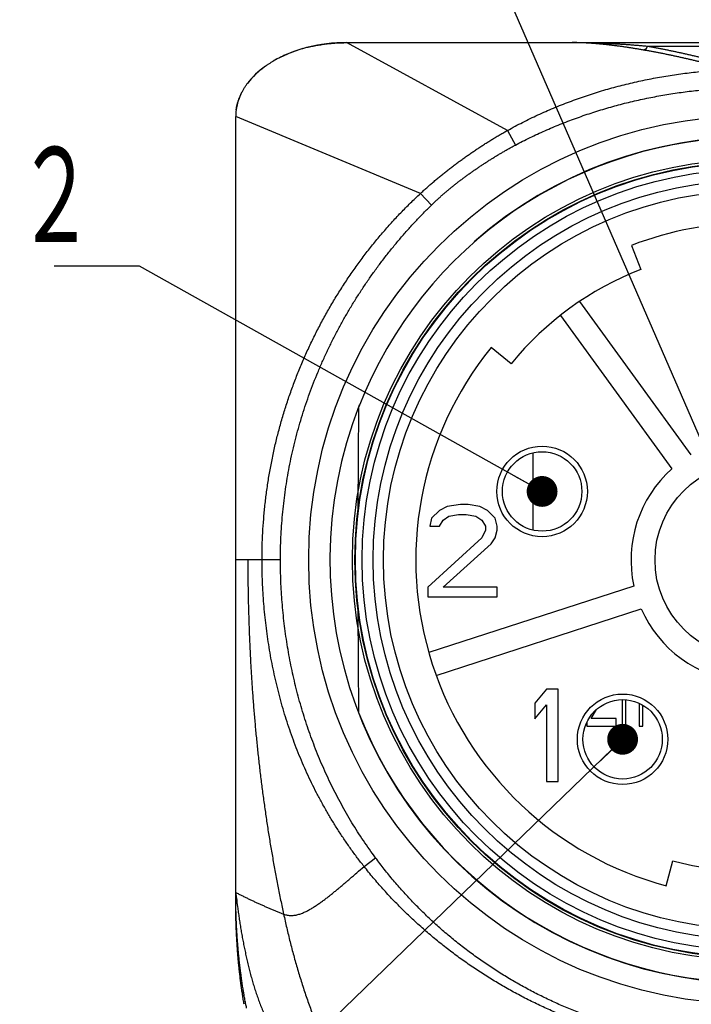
# Model space of a CAD drawing. Header units: millimetres. Extents: x 0 to 1071, y 0 to 742.
# Tile 11 of 127: x 294 to 325, y 205 to 250. Entities that reach past the tile are written whole.
import ezdxf

# ---------------------------------------------------------------- set-up
doc = ezdxf.new("R2010")
doc.units = ezdxf.units.MM
doc.header["$LTSCALE"] = 0.454724
for name, color, linetype in [('NoLayerName_001', 7, 'Continuous'), ('NoLayerName_004', 7, 'Continuous'), ('NoLayerName_006', 7, 'Continuous'), ('NoLayerName_007', 7, 'Continuous')]:
    doc.layers.add(name, color=color, linetype=linetype)
doc.styles.get("Standard").update_dxf_attribs({"font": 'txt', "bigfont": 'extfont2'})
doc.dimstyles.get("Standard").update_dxf_attribs({"dimtxt": 2.5, "dimasz": 2.5, "dimexe": 1, "dimexo": 1, "dimtad": 1, "dimdec": 3, "dimzin": 0, "dimdsep": 46, "dimtxsty": 'Standard', "dimcen": 2.5, "dimadec": 3, "dimazin": 0, "dimtfac": 0.75, "dimtdec": 3, "dimtmove": 0, "dimatfit": 3, "dimfxl": 1, "dimarcsym": 0})

msp = doc.modelspace()

# ---------------------------------------------------------------- linework, layer by layer
at = {"layer": 'NoLayerName_001', "color": 8, "linetype": 'Continuous', "lineweight": 25}
for p, q in [((316.1469, 244.7979), (308.7627, 248.821)), ((332.2639, 248.6516), (322.5394, 248.6516)), ((312.1478, 241.9008), (303.6793, 245.4321)), ((316.1469, 244.7979), (316.5057, 244.1223)), ((312.1478, 241.9008), (312.6609, 241.3751)), ((317.3298, 226.4674), (317.3298, 230.0154)), ((305.7318, 225.0988), (303.6792, 225.0988)), ((309.5645, 211.0421), (310.0946, 211.4349)), ((303.6794, 209.4252), (303.683, 209.4252))]:
    msp.add_line(p, q, dxfattribs=at)
at = {"layer": 'NoLayerName_001', "color": 7, "linetype": 'Continuous', "lineweight": 25}
for p, q in [((308.7628, 248.821), (346.0406, 248.821)), ((303.6794, 209.4252), (303.6794, 245.4321)), ((321.8397, 239.5255), (322.2663, 238.4188)), ((324.5765, 229.9242), (319.4667, 236.9572)), ((318.5757, 236.3098), (323.6854, 229.2768)), ((316.3204, 234.0989), (315.3997, 234.8467)), ((309.2913, 227.4131), (309.3324, 232.1267)), ((321.9394, 223.903), (312.5358, 220.8476)), ((309.3324, 218.0709), (309.2913, 222.7844)), ((312.8761, 219.8001), (322.2797, 222.8555)), ((321.4033, 218.6937), (321.4033, 217.4738)), ((321.5728, 217.4738), (321.5728, 218.687)), ((319.98, 217.8199), (320.2277, 218.2414)), ((322.1828, 218.5263), (322.1828, 217.4738)), ((322.3522, 217.4738), (322.3522, 218.4385)), ((319.7767, 217.638), (319.7767, 217.4738)), ((321.1322, 217.8199), (319.98, 217.8199)), ((321.1322, 217.4738), (321.1322, 217.8199)), ((319.7767, 217.4738), (321.1322, 217.4738)), ((321.4033, 217.4738), (321.5728, 217.4738)), ((322.1828, 217.4738), (322.3522, 217.4738)), ((323.4216, 210.158), (323.7269, 211.3042)), ((303.6793, 209.8504), (303.6793, 209.8485)), ((303.6793, 209.8482), (303.6793, 209.847))]:
    msp.add_line(p, q, dxfattribs=at)
msp.add_lwpolyline([(308.7627, 248.821), (308.5458, 248.8179), (308.076, 248.7898), (307.6195, 248.734), (307.1772, 248.6519), (307.0135, 248.614)], dxfattribs=at)
for radius in [20.3757, 18.372, 17.4189, 16.9444, 4.4903]:
    msp.add_circle((327.4017, 225.0988), radius, dxfattribs=at)
for centre, radius, start, end in [((305.9374, 245.4314), 2.2582, 172.06315, 179.98173), ((327.4017, 225.0987), 19.3879, 21.25332, 158.74668), ((327.4017, 225.0988), 15.4618, 68.91667, 111.08333), ((327.4017, 225.0988), 14.2757, 111.08333, 140.91667), ((327.4017, 225.0988), 15.4618, 140.91667, 255.08333), ((327.4017, 225.0988), 5.5917, 131.65193, 192.34807), ((327.4017, 225.0988), 5.5917, 203.65193, 264.34807), ((327.4017, 225.0988), 19.3879, 201.25332, 338.74668), ((327.4017, 225.0988), 14.2757, 255.08333, 284.91667), ((333.8769, 209.849), 30.1974, 180.00039, 180.80412), ((333.937, 209.8497), 30.2576, 180.80384, 180.99951)]:
    msp.add_arc(centre, radius, start, end, dxfattribs=at)
for start_param, end_param in [(1.5707963, 1.9230209), (1.9753954, 2.2928945), (2.3931025, 2.6725907), (2.803619, 3.0487815)]:
    msp.add_ellipse((308.7628, 245.4321), major_axis=(5.0833, 0), ratio=0.6666667, start_param=start_param, end_param=end_param, dxfattribs=at)
for points, knots in [([(307.0136, 248.614), (307.051, 248.6228), (307.1259, 248.6409), (307.2391, 248.6654), (307.353, 248.6883), (307.4678, 248.7093), (307.5832, 248.7286), (307.6993, 248.7461), (307.816, 248.7618), (307.9332, 248.7757), (308.0509, 248.7877), (308.1689, 248.798), (308.2873, 248.8063), (308.4059, 248.8129), (308.5247, 248.8175), (308.6436, 248.8205), (308.723, 248.8207), (308.7627, 248.821)], [0, 0, 0, 0, 0.1153001, 0.2310905, 0.3473383, 0.4640098, 0.5810711, 0.6984875, 0.8162243, 0.9342461, 1.0525178, 1.1710039, 1.2896688, 1.4084772, 1.5273935, 1.6463827, 1.7654099, 1.7654099, 1.7654099, 1.7654099]), ([(322.3787, 248.4823), (322.3246, 248.4915), (322.2164, 248.5099), (322.0539, 248.5368), (321.8913, 248.5631), (321.7286, 248.5886), (321.5657, 248.6133), (321.4026, 248.6371), (321.2393, 248.6599), (321.0758, 248.6815), (320.9122, 248.702), (320.7483, 248.7211), (320.5844, 248.7389), (320.4202, 248.7552), (320.256, 248.77), (320.0916, 248.783), (319.9272, 248.7944), (319.7627, 248.8038), (319.5981, 248.8114), (319.4334, 248.8168), (319.2687, 248.8204), (319.1589, 248.8206), (319.104, 248.821)], [0, 0, 0, 0, 0.1646892, 0.3293643, 0.4940442, 0.6587483, 0.8234978, 0.9883132, 1.1531909, 1.3181115, 1.4830567, 1.6480105, 1.8129589, 1.9778902, 2.142795, 2.3076668, 2.4725016, 2.6372986, 2.8020599, 2.9667908, 3.1315002, 3.2962005, 3.2962005, 3.2962005, 3.2962005]), ([(307.0136, 248.614), (306.9841, 248.6066), (306.9251, 248.5921), (306.8372, 248.5686), (306.75, 248.5442), (306.6635, 248.5187), (306.5777, 248.4921), (306.4927, 248.4644), (306.4085, 248.4357), (306.325, 248.406), (306.2425, 248.3752), (306.1607, 248.3434), (306.0799, 248.3106), (306, 248.2768), (305.9211, 248.242), (305.8431, 248.2062), (305.7662, 248.1695), (305.6902, 248.1319), (305.6154, 248.0933), (305.5416, 248.0538), (305.4689, 248.0135), (305.4212, 247.9856), (305.3974, 247.9719)], [0, 0, 0, 0, 0.0912847, 0.182223, 0.2727993, 0.3630002, 0.4528129, 0.5422249, 0.6312238, 0.719797, 0.8079323, 0.8956177, 0.9828414, 1.0695917, 1.1558572, 1.241627, 1.3268902, 1.4116366, 1.4958562, 1.5795396, 1.6626776, 1.745262, 1.745262, 1.745262, 1.745262]), ([(304.2325, 246.9693), (304.2443, 246.9844), (304.2676, 247.0149), (304.304, 247.0597), (304.3413, 247.1043), (304.3796, 247.1485), (304.4189, 247.1923), (304.4591, 247.2357), (304.5004, 247.2787), (304.5426, 247.3213), (304.5857, 247.3634), (304.6298, 247.4051), (304.6748, 247.4464), (304.7208, 247.4872), (304.7676, 247.5276), (304.8154, 247.5675), (304.864, 247.6068), (304.9135, 247.6457), (304.9639, 247.6841), (305.0152, 247.722), (305.0673, 247.7594), (305.1203, 247.7962), (305.1741, 247.8325), (305.2287, 247.8683), (305.2841, 247.9034), (305.3403, 247.9381), (305.3783, 247.9606), (305.3973, 247.9719)], [0, 0, 0, 0, 0.0573965, 0.1151456, 0.1732518, 0.2317188, 0.29055, 0.3497487, 0.4093176, 0.4692591, 0.5295754, 0.5902683, 0.6513394, 0.7127901, 0.7746213, 0.8368339, 0.8994286, 0.9624057, 1.0257655, 1.0895082, 1.1536334, 1.2181412, 1.283031, 1.3483018, 1.4139509, 1.4799751, 1.5463706, 1.5463706, 1.5463706, 1.5463706]), ([(303.7011, 245.7432), (303.7043, 245.7645), (303.7104, 245.8072), (303.7222, 245.8709), (303.7356, 245.9345), (303.7508, 245.9979), (303.7678, 246.0611), (303.7866, 246.1241), (303.8071, 246.1868), (303.8294, 246.2493), (303.8535, 246.3115), (303.8793, 246.3733), (303.9069, 246.4348), (303.9362, 246.496), (303.9673, 246.5568), (304.0001, 246.6171), (304.0346, 246.6771), (304.0708, 246.7366), (304.1087, 246.7956), (304.1483, 246.8541), (304.1895, 246.9122), (304.2183, 246.9501), (304.2326, 246.9693)], [0, 0, 0, 0, 0.0646094, 0.1293865, 0.1943578, 0.2595493, 0.3249861, 0.3906928, 0.4566935, 0.5230115, 0.5896696, 0.6566899, 0.7240942, 0.7919036, 0.8601384, 0.9288189, 0.9979644, 1.0675941, 1.1377257, 1.2083735, 1.2795502, 1.3512672, 1.3512672, 1.3512672, 1.3512672]), ([(303.6793, 209.847), (303.6798, 209.8398), (303.6804, 209.8252), (303.683, 209.8035), (303.6869, 209.7746), (303.6929, 209.7313), (303.7, 209.6808), (303.7068, 209.6303), (303.7279, 209.4714), (303.7467, 209.3269), (303.7637, 209.1968)], [0, 0, 0, 0, 0.02184698, 0.04371554, 0.06559943, 0.10933098, 0.17487589, 0.21857711, 0.26228817, 0.65571783, 0.65571783, 0.65571783, 0.65571783]), ([(304.0642, 204.7209), (304.0519, 204.7936), (304.0267, 204.9396), (303.9918, 205.1603), (303.9584, 205.3834), (303.9269, 205.6088), (303.8972, 205.8365), (303.8694, 206.0663), (303.8435, 206.2981), (303.8194, 206.5316), (303.7972, 206.7669), (303.7768, 207.0037), (303.7584, 207.2418), (303.7419, 207.4813), (303.7272, 207.7218), (303.7145, 207.9633), (303.7037, 208.2057), (303.6949, 208.4487), (303.688, 208.6924), (303.6831, 208.9364), (303.68, 209.1807), (303.6798, 209.3437), (303.6794, 209.4252)], [0, 0, 0, 0, 0.2211613, 0.4445995, 0.6702141, 0.8979044, 1.1275624, 1.3590688, 1.5923025, 1.8271419, 2.0634648, 2.3011485, 2.5400702, 2.7801065, 3.0211338, 3.2630284, 3.5056664, 3.7489238, 3.9926766, 4.2368008, 4.4811724, 4.7256677, 4.7256677, 4.7256677, 4.7256677]), ([(304.1782, 204.5409), (304.1638, 204.6135), (304.1342, 204.7596), (304.093, 204.9806), (304.0534, 205.2047), (304.0157, 205.4316), (303.9799, 205.6613), (303.946, 205.8936), (303.9141, 206.1283), (303.8842, 206.3655), (303.8563, 206.6048), (303.8304, 206.8461), (303.8065, 207.0893), (303.7846, 207.3342), (303.7647, 207.5807), (303.7469, 207.8286), (303.7311, 208.0777), (303.7174, 208.3279), (303.7058, 208.5791), (303.6963, 208.831), (303.6886, 209.0836), (303.6856, 209.2522), (303.6838, 209.3366)], [0, 0, 0, 0, 0.2221532, 0.4470544, 0.6745935, 0.9046595, 1.1371408, 1.3719255, 1.6088998, 1.8479369, 2.0889023, 2.3316607, 2.5760761, 2.822012, 3.0693312, 3.3178964, 3.5675699, 3.8182137, 4.0696895, 4.3218592, 4.5745843, 4.8277267, 4.8277267, 4.8277267, 4.8277267]), ([(304.1774, 204.5448), (304.1631, 204.6172), (304.1336, 204.7627), (304.0926, 204.983), (304.0531, 205.2062), (304.0156, 205.4323), (303.9799, 205.6611), (303.9462, 205.8925), (303.9144, 206.1263), (303.8846, 206.3625), (303.8567, 206.6009), (303.8309, 206.8413), (303.807, 207.0835), (303.7851, 207.3274), (303.7653, 207.5729), (303.7475, 207.8198), (303.7317, 208.068), (303.718, 208.3172), (303.7063, 208.5674), (303.6967, 208.8183), (303.689, 209.0699), (303.6859, 209.2378), (303.684, 209.3219)], [0, 0, 0, 0, 0.2213526, 0.4454308, 0.6721257, 0.9013276, 1.1329261, 1.3668105, 1.6028685, 1.8409748, 2.0809964, 2.3227995, 2.5662497, 2.811212, 3.0575509, 3.3051307, 3.5538151, 3.8034677, 4.053952, 4.3051312, 4.5568686, 4.8090274, 4.8090274, 4.8090274, 4.8090274]), ([(303.7637, 209.1968), (303.7694, 209.154), (303.7808, 209.0684), (303.7983, 208.94), (303.8162, 208.8117), (303.8346, 208.6834), (303.8537, 208.5552), (303.8734, 208.4272), (303.8939, 208.2992), (303.915, 208.1713), (303.9367, 208.0436), (303.9592, 207.916), (303.9823, 207.7885), (304.0061, 207.6611), (304.0305, 207.5338), (304.0556, 207.4067), (304.0814, 207.2797), (304.1078, 207.1529), (304.1349, 207.0261), (304.1626, 206.8995), (304.1911, 206.7731), (304.2204, 206.6469), (304.2504, 206.5208), (304.2813, 206.395), (304.3131, 206.2694), (304.3458, 206.144), (304.3795, 206.0188), (304.4141, 205.8939), (304.4498, 205.7693), (304.4865, 205.645), (304.5242, 205.5211), (304.5631, 205.3974), (304.6031, 205.2741), (304.6444, 205.1513), (304.6868, 205.0288), (304.7306, 204.9068), (304.7758, 204.7853), (304.8224, 204.6644), (304.8704, 204.544), (304.9198, 204.4242), (304.9543, 204.3449), (304.9714, 204.3052)], [0, 0, 0, 0, 0.1295782, 0.2591571, 0.3887357, 0.5183141, 0.6478935, 0.7774742, 0.9070559, 1.036638, 1.16622, 1.2958016, 1.4253826, 1.5549637, 1.6845454, 1.8141282, 1.9437126, 2.0732988, 2.2028865, 2.3324743, 2.4620612, 2.5916469, 2.721232, 2.8508176, 2.9804058, 3.1099968, 3.2395895, 3.3691829, 3.4987773, 3.6283734, 3.7579732, 3.8875793, 4.0171916, 4.1468053, 4.2764169, 4.4060247, 4.5356293, 4.6652331, 4.7948408, 4.9244554, 5.0540735, 5.0540735, 5.0540735, 5.0540735])]:
    msp.add_open_spline(points, degree=3, knots=knots, dxfattribs=at)
at = {"layer": 'NoLayerName_001', "color": 8, "linetype": 'Continuous', "lineweight": 25}
for points, knots in [([(322.5394, 248.6516), (322.4823, 248.6564), (322.368, 248.6661), (322.1966, 248.6801), (322.0251, 248.6938), (321.8536, 248.7069), (321.6821, 248.7195), (321.5105, 248.7315), (321.3388, 248.7429), (321.1671, 248.7537), (320.9953, 248.7638), (320.8235, 248.7732), (320.6517, 248.7819), (320.4798, 248.7898), (320.3079, 248.7968), (320.136, 248.8031), (319.964, 248.8085), (319.792, 248.813), (319.62, 248.8165), (319.448, 248.819), (319.276, 248.8207), (319.1614, 248.8208), (319.104, 248.821)], [0, 0, 0, 0, 0.1720013, 0.344, 0.5160002, 0.6880064, 0.8600234, 1.0320552, 1.2041002, 1.3761543, 1.548214, 1.7202759, 1.8923373, 2.0643957, 2.2364492, 2.4084963, 2.5805359, 2.7525676, 2.9245913, 3.0966075, 3.2686175, 3.4406227, 3.4406227, 3.4406227, 3.4406227]), ([(322.5394, 248.6516), (322.5392, 248.6474), (322.539, 248.6389), (322.5374, 248.6263), (322.5349, 248.6137), (322.5315, 248.6014), (322.5272, 248.5892), (322.5221, 248.5773), (322.516, 248.5659), (322.5092, 248.5549), (322.5015, 248.5444), (322.493, 248.5346), (322.4837, 248.5256), (322.4738, 248.5172), (322.4632, 248.5097), (322.4521, 248.503), (322.4405, 248.4971), (322.4286, 248.4922), (322.4163, 248.4882), (322.4039, 248.4852), (322.3914, 248.4831), (322.3829, 248.4827), (322.3787, 248.4823)], [0, 0, 0, 0, 0.01261255, 0.02531691, 0.03809982, 0.05094555, 0.06383751, 0.07675977, 0.08969861, 0.102644, 0.11559123, 0.12854241, 0.14150617, 0.15448429, 0.16746921, 0.18044798, 0.19340421, 0.20631988, 0.21917725, 0.23196073, 0.24465885, 0.25726633, 0.25726633, 0.25726633, 0.25726633]), ([(325.6013, 247.7765), (325.5481, 247.7904), (325.4418, 247.8184), (325.2819, 247.8593), (325.122, 247.8997), (324.9618, 247.9394), (324.8015, 247.9785), (324.641, 248.0169), (324.4804, 248.0546), (324.3196, 248.0917), (324.1587, 248.1282), (323.9976, 248.164), (323.8364, 248.1992), (323.675, 248.2337), (323.5135, 248.2675), (323.3519, 248.3006), (323.19, 248.3329), (323.0281, 248.3645), (322.866, 248.3953), (322.7037, 248.4252), (322.5413, 248.4544), (322.4329, 248.4729), (322.3787, 248.4824)], [0, 0, 0, 0, 0.1649887, 0.3299794, 0.4949723, 0.6599674, 0.824965, 0.9899652, 1.1549679, 1.3199733, 1.4849813, 1.649992, 1.8150049, 1.9800185, 2.1450312, 2.3100416, 2.4750487, 2.6400518, 2.8050508, 2.9700456, 3.1350369, 3.3000255, 3.3000255, 3.3000255, 3.3000255]), ([(325.7571, 247.9452), (325.7039, 247.9591), (325.5977, 247.987), (325.4381, 248.028), (325.2784, 248.0683), (325.1185, 248.108), (324.9584, 248.1471), (324.7982, 248.1855), (324.6378, 248.2233), (324.4773, 248.2605), (324.3166, 248.297), (324.1558, 248.3328), (323.9948, 248.368), (323.8337, 248.4026), (323.6725, 248.4364), (323.511, 248.4696), (323.3495, 248.5019), (323.1878, 248.5336), (323.0259, 248.5644), (322.8639, 248.5943), (322.7018, 248.6235), (322.5935, 248.6421), (322.5394, 248.6516)], [0, 0, 0, 0, 0.1647527, 0.3295073, 0.494264, 0.659023, 0.8237842, 0.9885478, 1.1533138, 1.3180825, 1.4828538, 1.6476278, 1.8124043, 1.9771818, 2.1419584, 2.3067328, 2.471504, 2.6362713, 2.8010343, 2.9657933, 3.1305486, 3.2953011, 3.2953011, 3.2953011, 3.2953011]), ([(316.1469, 244.7979), (316.2612, 244.8601), (316.4892, 244.9861), (316.8363, 245.1657), (317.1863, 245.3397), (317.5397, 245.507), (317.896, 245.6678), (318.2553, 245.8222), (318.6173, 245.9699), (318.9819, 246.1112), (319.3489, 246.2458), (319.7182, 246.3739), (320.0897, 246.4955), (320.4632, 246.6107), (320.8386, 246.7195), (321.2158, 246.8218), (321.5946, 246.9179), (321.975, 247.0076), (322.3568, 247.091), (322.7399, 247.1682), (323.1242, 247.2392), (323.5097, 247.304), (323.8961, 247.3626), (324.2834, 247.4151), (324.6716, 247.4616), (325.0604, 247.5019), (325.4498, 247.5361), (325.8397, 247.5641), (326.2299, 247.5861), (326.6204, 247.6016), (327.011, 247.6116), (327.2715, 247.6122), (327.4017, 247.6132)], [0, 0, 0, 0, 0.3906433, 0.7814044, 1.1722632, 1.563197, 1.95418, 2.3451843, 2.7361794, 3.1271342, 3.518041, 3.9089148, 4.299767, 4.6906055, 5.0814341, 5.472253, 5.8630586, 6.2538482, 6.6446315, 7.0354194, 7.4262205, 7.8170407, 8.2078841, 8.598752, 8.9896435, 9.3805482, 9.7714476, 10.1623239, 10.5531602, 10.9439406, 11.3346506, 11.7252768, 11.7252768, 11.7252768, 11.7252768]), ([(316.5057, 244.1223), (316.6173, 244.1803), (316.8397, 244.2977), (317.1779, 244.4651), (317.5187, 244.6272), (317.8625, 244.7832), (318.209, 244.9333), (318.5579, 245.0774), (318.9093, 245.2155), (319.263, 245.3477), (319.6188, 245.4738), (319.9766, 245.5941), (320.3363, 245.7084), (320.6978, 245.8168), (321.0611, 245.9193), (321.4259, 246.0159), (321.7922, 246.1067), (322.1599, 246.1917), (322.5289, 246.2708), (322.8991, 246.3441), (323.2705, 246.4116), (323.6428, 246.4733), (324.0161, 246.5291), (324.3902, 246.5792), (324.7651, 246.6236), (325.1406, 246.6621), (325.5167, 246.6948), (325.8932, 246.7217), (326.2701, 246.7426), (326.6472, 246.7575), (327.0244, 246.7671), (327.2759, 246.7677), (327.4017, 246.7687)], [0, 0, 0, 0, 0.3772416, 0.7545824, 1.1320079, 1.5095007, 1.8870398, 2.2646009, 2.6421571, 3.0196795, 3.3971592, 3.7746071, 4.1520327, 4.5294429, 4.9068424, 5.2842334, 5.661616, 6.0389903, 6.4163632, 6.793742, 7.1711329, 7.548541, 7.9259701, 8.3034232, 8.6809015, 9.0583957, 9.4358869, 9.8133571, 10.1907893, 10.5681683, 10.9454803, 11.3227129, 11.3227129, 11.3227129, 11.3227129]), ([(312.1478, 241.9008), (312.1963, 241.9454), (312.2931, 242.0351), (312.4404, 242.1674), (312.5889, 242.2984), (312.7388, 242.4278), (312.89, 242.5557), (313.0425, 242.6821), (313.1962, 242.807), (313.3512, 242.9303), (313.5073, 243.0522), (313.6646, 243.1726), (313.823, 243.2915), (313.9825, 243.4089), (314.143, 243.5249), (314.3046, 243.6393), (314.4671, 243.7523), (314.6306, 243.8637), (314.7952, 243.9737), (314.9607, 244.0822), (315.1272, 244.1892), (315.2947, 244.2947), (315.4632, 244.3987), (315.6326, 244.5011), (315.803, 244.6018), (315.9743, 244.701), (316.0894, 244.7654), (316.1469, 244.7979)], [0, 0, 0, 0, 0.1979243, 0.3958825, 0.5938722, 0.7918901, 0.989932, 1.1879932, 1.3860679, 1.5841497, 1.7822316, 1.9803058, 2.1783638, 2.3763963, 2.5743941, 2.7723567, 2.9702934, 3.1682133, 3.366126, 3.5640405, 3.761966, 3.9599057, 4.1578528, 4.3558, 4.5537412, 4.7516713, 4.9495864, 4.9495864, 4.9495864, 4.9495864]), ([(312.6609, 241.3751), (312.6988, 241.4116), (312.7743, 241.485), (312.8896, 241.5931), (313.006, 241.7), (313.1237, 241.8054), (313.2427, 241.9094), (313.3629, 242.012), (313.4843, 242.1132), (313.6067, 242.2131), (313.7303, 242.3116), (313.8549, 242.4088), (313.9804, 242.5047), (314.1068, 242.5995), (314.2341, 242.6931), (314.3622, 242.7856), (314.4911, 242.877), (314.6206, 242.9675), (314.7508, 243.057), (314.8817, 243.1455), (315.0133, 243.2329), (315.1455, 243.3193), (315.2784, 243.4047), (315.412, 243.4891), (315.5463, 243.5723), (315.6813, 243.6545), (315.8169, 243.7356), (315.9532, 243.8155), (316.0902, 243.8942), (316.228, 243.9716), (316.3663, 244.0478), (316.4593, 244.0974), (316.5057, 244.1223)], [0, 0, 0, 0, 0.1579774, 0.3159757, 0.4739916, 0.632021, 0.7900584, 0.9480973, 1.1061301, 1.2641485, 1.4221525, 1.5801494, 1.7381445, 1.8961409, 2.0541396, 2.2121397, 2.3701381, 2.5281314, 2.6861201, 2.8441057, 3.0020903, 3.1600759, 3.3180648, 3.4760592, 3.6340617, 3.7920705, 3.9500805, 4.1080873, 4.2660875, 4.4240789, 4.5820604, 4.7400318, 4.7400318, 4.7400318, 4.7400318]), ([(304.8872, 225.0988), (304.89, 225.3076), (304.8915, 225.7256), (304.9184, 226.3522), (304.9599, 226.9783), (305.0189, 227.6032), (305.0945, 228.2265), (305.1871, 228.8476), (305.2965, 229.4659), (305.4229, 230.0809), (305.5662, 230.6921), (305.7261, 231.299), (305.9026, 231.9014), (306.0954, 232.4986), (306.3044, 233.0903), (306.5294, 233.676), (306.7702, 234.2554), (307.0267, 234.828), (307.2986, 235.3935), (307.5858, 235.9513), (307.8881, 236.5013), (308.2051, 237.0429), (308.5369, 237.5758), (308.883, 238.0996), (309.2434, 238.6139), (309.6178, 239.1183), (310.006, 239.6122), (310.4077, 240.0949), (310.8227, 240.566), (311.2511, 241.0244), (311.6909, 241.4716), (311.9966, 241.7567), (312.1478, 241.9008)], [0, 0, 0, 0, 0.6266745, 1.2537713, 1.8811938, 2.5088492, 3.1366496, 3.7645131, 4.3923661, 5.0201454, 5.6478324, 6.2754437, 6.9029924, 7.5304878, 8.1579364, 8.7853424, 9.4127096, 10.0400464, 10.6673807, 11.2947441, 11.9221666, 12.5496782, 13.1773096, 13.805093, 14.4330592, 15.061156, 15.6892527, 16.3172292, 16.9449812, 17.5724229, 18.1994882, 18.8261332, 18.8261332, 18.8261332, 18.8261332]), ([(305.7318, 225.0988), (305.7337, 225.2716), (305.7348, 225.6175), (305.7538, 226.1361), (305.7832, 226.6544), (305.8249, 227.1721), (305.8784, 227.6889), (305.9439, 228.2043), (306.0213, 228.7181), (306.1106, 229.23), (306.212, 229.7396), (306.3253, 230.2465), (306.4504, 230.7506), (306.5873, 231.2516), (306.7358, 231.7492), (306.8959, 232.2433), (307.0673, 232.7334), (307.2501, 233.2195), (307.4441, 233.7013), (307.6492, 234.1784), (307.8653, 234.6508), (308.0921, 235.1181), (308.3294, 235.5801), (308.5771, 236.0366), (308.835, 236.4873), (309.1029, 236.9322), (309.3806, 237.3708), (309.6678, 237.8031), (309.9644, 238.2287), (310.2704, 238.6476), (310.5854, 239.0596), (310.9094, 239.4646), (311.2423, 239.8623), (311.5838, 240.2527), (311.9341, 240.6352), (312.2919, 241.0107), (312.5386, 241.2529), (312.6609, 241.3751)], [0, 0, 0, 0, 0.5185893, 1.0374931, 1.556649, 2.0759963, 2.5954766, 3.1150343, 3.6346173, 4.1541778, 4.6736728, 5.1930836, 5.7124292, 6.2317298, 6.7510025, 7.2702622, 7.7895219, 8.3087928, 8.828085, 9.3474077, 9.8667611, 10.3861335, 10.9055074, 11.4248602, 11.944165, 12.4633907, 12.982503, 13.5014644, 14.0202432, 14.5388761, 15.0574338, 15.5759853, 16.0945973, 16.6132777, 17.1319589, 17.6505744, 18.1690652, 18.1690652, 18.1690652, 18.1690652]), ([(304.2319, 225.0988), (304.2331, 224.8808), (304.2342, 224.4448), (304.2427, 223.7909), (304.2553, 223.1371), (304.2729, 222.4833), (304.2952, 221.8297), (304.3225, 221.1763), (304.3547, 220.5231), (304.3919, 219.8703), (304.4343, 219.2177), (304.4818, 218.5655), (304.5347, 217.9136), (304.593, 217.2622), (304.6569, 216.6112), (304.7263, 215.9607), (304.8013, 215.3107), (304.8821, 214.6613), (304.9686, 214.0127), (305.0609, 213.3649), (305.1591, 212.7179), (305.2632, 212.0719), (305.3733, 211.427), (305.4893, 210.7831), (305.6117, 210.1405), (305.7394, 209.4991), (305.8306, 209.0727), (305.8755, 208.8594)], [0, 0, 0, 0, 0.6539271, 1.307888, 1.9618685, 2.6158558, 3.2698384, 3.9238062, 4.5777511, 5.2316768, 5.8855994, 6.5395373, 7.1935114, 7.8475449, 8.5016634, 9.1558797, 9.8101725, 10.4645163, 11.1188876, 11.7732645, 12.4276267, 13.081956, 13.7362357, 14.3904512, 15.0445899, 15.6986409, 16.3525955, 16.3525955, 16.3525955, 16.3525955]), ([(309.5645, 211.0421), (309.4621, 211.1748), (309.2551, 211.4385), (308.9585, 211.8449), (308.6705, 212.2576), (308.3926, 212.6774), (308.1248, 213.1038), (307.8674, 213.5366), (307.6204, 213.9754), (307.3842, 214.42), (307.1588, 214.8701), (306.9442, 215.3255), (306.7405, 215.7857), (306.5475, 216.2505), (306.3654, 216.7197), (306.1942, 217.1929), (306.0338, 217.6698), (305.8842, 218.1502), (305.7454, 218.6338), (305.6173, 219.1204), (305.4997, 219.6096), (305.3926, 220.1013), (305.296, 220.5952), (305.2097, 221.091), (305.1336, 221.5886), (305.0677, 222.0876), (305.012, 222.5878), (304.9664, 223.089), (304.931, 223.5909), (304.9059, 224.0933), (304.8898, 224.596), (304.8889, 224.9312), (304.8872, 225.0988)], [0, 0, 0, 0, 0.5027653, 1.0057995, 1.5090443, 2.0124412, 2.5159317, 3.0194582, 3.5229652, 4.0264009, 4.5297565, 5.0330573, 5.5363219, 6.0395603, 6.5427749, 7.0459608, 7.5491061, 8.0522043, 8.5552851, 9.0583792, 9.5615073, 10.0646808, 10.5679019, 11.0711642, 11.5744531, 12.0777468, 12.5810204, 13.0842459, 13.5873933, 14.0904308, 14.593325, 15.0960412, 15.0960412, 15.0960412, 15.0960412]), ([(310.0946, 211.4349), (309.9997, 211.5661), (309.8076, 211.8271), (309.5329, 212.2282), (309.2662, 212.6348), (309.0092, 213.0478), (308.7614, 213.4666), (308.5232, 213.8909), (308.2946, 214.3204), (308.0757, 214.7549), (307.8666, 215.194), (307.6672, 215.6377), (307.4776, 216.0856), (307.2979, 216.5374), (307.1279, 216.993), (306.9678, 217.4521), (306.8174, 217.9145), (306.677, 218.38), (306.5463, 218.8483), (306.4255, 219.3193), (306.3143, 219.7926), (306.213, 220.2682), (306.1213, 220.7458), (306.0393, 221.2252), (305.9669, 221.7062), (305.9041, 222.1885), (305.851, 222.672), (305.8075, 223.1564), (305.7736, 223.6415), (305.7497, 224.1271), (305.7342, 224.6129), (305.7334, 224.9368), (305.7318, 225.0988)], [0, 0, 0, 0, 0.485867, 0.9719567, 1.4582323, 1.9446513, 2.4311665, 2.917726, 3.4042744, 3.8907547, 4.3771504, 4.8634835, 5.3497719, 5.8360284, 6.3222606, 6.8084712, 7.2946589, 7.7808237, 8.2669842, 8.7531592, 9.2393623, 9.7256023, 10.2118832, 10.6982046, 11.1845619, 11.6709374, 12.157302, 12.6436254, 13.1298764, 13.6160231, 14.1020337, 14.5878762, 14.5878762, 14.5878762, 14.5878762]), ([(327.1528, 202.8764), (326.9333, 202.8799), (326.4941, 202.8818), (325.8358, 202.9151), (325.1783, 202.9663), (324.5224, 203.0388), (323.8688, 203.1313), (323.2183, 203.244), (322.5716, 203.3768), (321.9294, 203.5295), (321.2924, 203.702), (320.6612, 203.8939), (320.0362, 204.1051), (319.4181, 204.3354), (318.8074, 204.5844), (318.2046, 204.8521), (317.6104, 205.1381), (317.0252, 205.4422), (316.4496, 205.7643), (315.8842, 206.1039), (315.3295, 206.4608), (314.786, 206.8348), (314.2543, 207.2255), (313.735, 207.6328), (313.2286, 208.0562), (312.7357, 208.4955), (312.2568, 208.95), (311.7925, 209.4193), (311.3431, 209.9026), (310.91, 210.4), (310.4911, 210.9089), (310.228, 211.2607), (310.0946, 211.4349)], [0, 0, 0, 0, 0.6584204, 1.3174054, 1.9768541, 2.6366557, 3.296692, 3.9568403, 4.6169756, 5.2769765, 5.9368019, 6.596485, 7.256057, 7.9155451, 8.5749742, 9.2343682, 9.8937519, 10.5531495, 11.2125743, 11.8720388, 12.5315584, 13.191154, 13.8508531, 14.5106918, 15.1707129, 15.8308813, 16.4910741, 17.1511626, 17.8110183, 18.4705164, 19.1295377, 19.787972, 19.787972, 19.787972, 19.787972]), ([(308.8949, 210.4593), (308.9397, 210.498), (309.0516, 210.5948), (309.2747, 210.7891), (309.453, 210.9448), (309.5645, 211.0421)], [0, 0, 0, 0, 0.17752703, 0.4438146, 0.8876258, 0.8876258, 0.8876258, 0.8876258]), ([(327.1527, 202.4463), (326.9285, 202.4538), (326.4798, 202.4641), (325.8077, 202.5079), (325.1366, 202.5685), (324.4672, 202.6489), (323.8002, 202.7484), (323.1362, 202.867), (322.476, 203.0047), (321.82, 203.1614), (321.169, 203.3371), (320.5235, 203.5316), (319.8839, 203.7446), (319.2509, 203.9761), (318.6249, 204.2259), (318.0065, 204.4937), (317.3962, 204.7794), (316.7944, 205.0828), (316.2018, 205.4037), (315.6188, 205.7419), (315.046, 206.097), (314.4836, 206.4688), (313.9324, 206.8571), (313.3927, 207.2616), (312.8652, 207.682), (312.3502, 208.118), (311.8486, 208.5693), (311.3609, 209.0354), (310.8876, 209.5157), (310.43, 210.0106), (309.9862, 210.5174), (309.7063, 210.8683), (309.5645, 211.0421)], [0, 0, 0, 0, 0.6729348, 1.3463699, 2.0202012, 2.6943248, 3.3686384, 4.0430435, 4.7174473, 5.3917661, 6.0659683, 6.7400667, 7.4140747, 8.0880049, 8.7618714, 9.4356902, 10.1094812, 10.7832684, 11.4570758, 12.1309269, 12.8048469, 13.4788639, 14.1530106, 14.827325, 15.5018483, 16.1765281, 16.851218, 17.5257777, 18.2000795, 18.8740118, 19.5474805, 20.2204127, 20.2204127, 20.2204127, 20.2204127]), ([(305.8755, 208.8594), (305.9035, 208.8497), (305.959, 208.8284), (306.0462, 208.8087), (306.1346, 208.7962), (306.2238, 208.7922), (306.313, 208.796), (306.4015, 208.8069), (306.4889, 208.824), (306.5751, 208.8467), (306.6597, 208.8741), (306.7428, 208.9058), (306.8245, 208.941), (306.9048, 208.9791), (306.984, 209.0196), (307.062, 209.0621), (307.139, 209.1064), (307.2151, 209.1522), (307.2902, 209.1995), (307.3646, 209.248), (307.4383, 209.2975), (307.5114, 209.3479), (307.5839, 209.3991), (307.6558, 209.4512), (307.7273, 209.5039), (307.7983, 209.5572), (307.8688, 209.6111), (307.939, 209.6654), (308.0089, 209.7202), (308.0784, 209.7754), (308.1476, 209.831), (308.2165, 209.8869), (308.2852, 209.9432), (308.3536, 209.9997), (308.4218, 210.0565), (308.4899, 210.1135), (308.5577, 210.1707), (308.6254, 210.2281), (308.693, 210.2857), (308.7829, 210.3627), (308.8501, 210.4207), (308.8949, 210.4593)], [0, 0, 0, 0, 0.0889069, 0.1781098, 0.2674274, 0.3566171, 0.4456619, 0.5347328, 0.6238431, 0.7128597, 0.8017422, 0.8906193, 0.9795471, 1.0685044, 1.1574122, 1.2462486, 1.3350508, 1.423843, 1.512636, 1.6014282, 1.690211, 1.7789867, 1.8677619, 1.9565397, 2.0453207, 2.1341031, 2.2228828, 2.3116564, 2.4004258, 2.489193, 2.5779596, 2.6667261, 2.7554927, 2.844259, 2.9330241, 3.021788, 3.1105514, 3.1993147, 3.2880783, 3.3768422, 3.5543704, 3.5543704, 3.5543704, 3.5543704]), ([(303.6793, 209.8487), (303.7034, 209.837), (303.7516, 209.8138), (303.8473, 209.7658), (303.9431, 209.7178), (304.0389, 209.6699), (304.1109, 209.6343), (304.1829, 209.5988), (304.2552, 209.5637), (304.3276, 209.5289), (304.4001, 209.4945), (304.4728, 209.4604), (304.5457, 209.4266), (304.6187, 209.3931), (304.6919, 209.3599), (304.7651, 209.327), (304.8385, 209.2943), (304.912, 209.2619), (304.9856, 209.2298), (305.0593, 209.1978), (305.1331, 209.1661), (305.207, 209.1346), (305.281, 209.1033), (305.3551, 209.0722), (305.4292, 209.0413), (305.5034, 209.0106), (305.5777, 208.98), (305.652, 208.9496), (305.7265, 208.9194), (305.8009, 208.8893), (305.8506, 208.8694), (305.8755, 208.8594)], [0, 0, 0, 0, 0.0803166, 0.1606381, 0.3212809, 0.4015998, 0.4819167, 0.5622324, 0.6425483, 0.7228655, 0.8031845, 0.8835055, 0.9638284, 1.044153, 1.1244789, 1.2048055, 1.285132, 1.3654577, 1.4457819, 1.526105, 1.6064275, 1.6867497, 1.7670716, 1.8473935, 1.9277153, 2.0080371, 2.0883588, 2.1686801, 2.2490009, 2.3293208, 2.4096396, 2.4096396, 2.4096396, 2.4096396]), ([(305.8755, 208.8594), (305.8988, 208.753), (305.9449, 208.5401), (306.018, 208.2217), (306.0936, 207.9038), (306.1721, 207.5866), (306.2536, 207.2701), (306.338, 206.9545), (306.4256, 206.6396), (306.5163, 206.3257), (306.6102, 206.0126), (306.7073, 205.7006), (306.8079, 205.3897), (306.912, 205.0799), (307.0196, 204.7714), (307.1309, 204.4641), (307.2459, 204.1582), (307.3647, 203.8538), (307.4875, 203.5509), (307.6145, 203.2497), (307.7457, 202.9503), (307.8813, 202.6529), (308.0215, 202.3577), (308.1664, 202.0647), (308.3161, 201.7742), (308.471, 201.4862), (308.6309, 201.2011), (308.7963, 200.9191), (308.9671, 200.6403), (309.1436, 200.3651), (309.3259, 200.0936), (309.5142, 199.8262), (309.7085, 199.5631), (309.9093, 199.3049), (310.1166, 199.0519), (310.3307, 198.8046), (310.5518, 198.5634), (310.78, 198.3288), (311.0156, 198.1015), (311.2578, 197.881), (311.4265, 197.7424), (311.51, 197.6721)], [0, 0, 0, 0, 0.3267034, 0.6534357, 0.9801875, 1.3069516, 1.6337228, 1.9604981, 2.2872766, 2.6140598, 2.9408477, 3.2676346, 3.5944165, 3.9211928, 4.2479667, 4.5747449, 4.9015383, 5.2283589, 5.5551986, 5.8820399, 6.2088732, 6.5356972, 6.8625195, 7.1893567, 7.5162329, 7.8431435, 8.1700621, 8.4969743, 8.8238803, 9.1507949, 9.4777486, 9.8047773, 10.131849, 10.4589166, 10.7859641, 11.1130081, 11.4401008, 11.7673302, 12.0947202, 12.4221546, 12.7495551, 12.7495551, 12.7495551, 12.7495551])]:
    msp.add_open_spline(points, degree=3, knots=knots, dxfattribs=at)
at = {"layer": 'NoLayerName_004', "color": 7, "linetype": 'Continuous', "lineweight": 25}
for p, q in [((313.9908, 227.6404), (313.3731, 227.5503)), ((314.3439, 227.6404), (313.9908, 227.6404)), ((314.8734, 227.5503), (314.3439, 227.6404)), ((313.0201, 227.3701), (312.6671, 227.0095)), ((313.3731, 227.5503), (313.0201, 227.3701)), ((313.4613, 227.0997), (313.9026, 227.1898)), ((313.9026, 227.1898), (314.2556, 227.1898)), ((314.2556, 227.1898), (314.6969, 227.0997)), ((315.2264, 227.3701), (314.8734, 227.5503)), ((315.5794, 227.0095), (315.2264, 227.3701)), ((312.6671, 227.0095), (312.5788, 226.649)), ((313.0201, 226.649), (313.1966, 226.9194)), ((313.1966, 226.9194), (313.4613, 227.0997)), ((314.6969, 227.0997), (314.9616, 226.9194)), ((314.9616, 226.9194), (315.1381, 226.649)), ((315.6676, 226.649), (315.5794, 227.0095)), ((312.5788, 226.649), (313.0201, 226.649)), ((315.1381, 226.4688), (314.9616, 226.1082)), ((315.1381, 226.649), (315.1381, 226.4688)), ((315.5794, 226.1082), (315.6676, 226.4688)), ((315.6676, 226.4688), (315.6676, 226.649)), ((314.9616, 226.1082), (312.4906, 223.855)), ((313.1966, 223.855), (315.4029, 225.8378)), ((315.4029, 225.8378), (315.5794, 226.1082)), ((312.4906, 223.855), (312.4906, 223.4043)), ((315.6676, 223.855), (313.1966, 223.855)), ((315.6676, 223.4043), (315.6676, 223.855)), ((312.4906, 223.4043), (315.6676, 223.4043)), ((317.934, 219.1682), (317.4044, 218.5373)), ((318.4635, 219.1682), (317.934, 219.1682)), ((318.4635, 214.9321), (318.4635, 219.1682)), ((317.4044, 218.5373), (317.4044, 217.8163)), ((317.4044, 217.8163), (317.934, 218.4472)), ((317.934, 218.4472), (317.934, 214.9321)), ((317.934, 214.9321), (318.4635, 214.9321))]:
    msp.add_line(p, q, dxfattribs=at)
at = {"layer": 'NoLayerName_006', "color": 7, "linetype": 'Continuous', "lineweight": 25}
for centre, radius in [((317.7326, 228.2404), 2.0757), ((317.7326, 228.2404), 1.8215), ((321.4258, 216.8738), 2.0757), ((321.4258, 216.8738), 1.8215)]:
    msp.add_circle(centre, radius, dxfattribs=at)
at = {"layer": 'NoLayerName_007', "color": 7, "linetype": 'Continuous', "lineweight": 25}
for radius in [18.2576, 18.2322, 17.9239]:
    msp.add_circle((327.4017, 225.0988), radius, dxfattribs=at)
msp.add_arc((327.4017, 225.0988), 19.4014, 158.51863, 131.22778, dxfattribs=at)

# ---------------------------------------------------------------- texts
at = {"layer": 'NoLayerName_001', "color": 3, "linetype": 'Continuous', "lineweight": 13, "insert": (297.2329, 239.1968), "char_height": 4.949795, "attachment_point": 9, "line_spacing_factor": 0.771429}
msp.add_mtext('\\A1;\\W0.6667;２', dxfattribs=at)

# ---------------------------------------------------------------- leaders
at = {"layer": 'NoLayerName_001', "color": 3, "linetype": 'Continuous', "lineweight": 13, "annotation_type": 0, "has_hookline": 1, "hookline_direction": 1, "text_width": 1.8857}
for points in [[(327.4017, 225.0988), (313.4594, 257.2001), (312.0451, 257.2001)], [(317.7326, 228.2404), (299.2721, 238.5718), (297.8579, 238.5718)], [(321.4258, 216.8738), (299.2721, 195.5053), (297.8579, 195.5053)]]:
    msp.add_leader(points, dimstyle='Standard', override={"dimtxt": 4.949795, "dimasz": 1.414227, "dimldrblk": 'DOT'}, dxfattribs=at)

doc.saveas('drawing.dxf')
